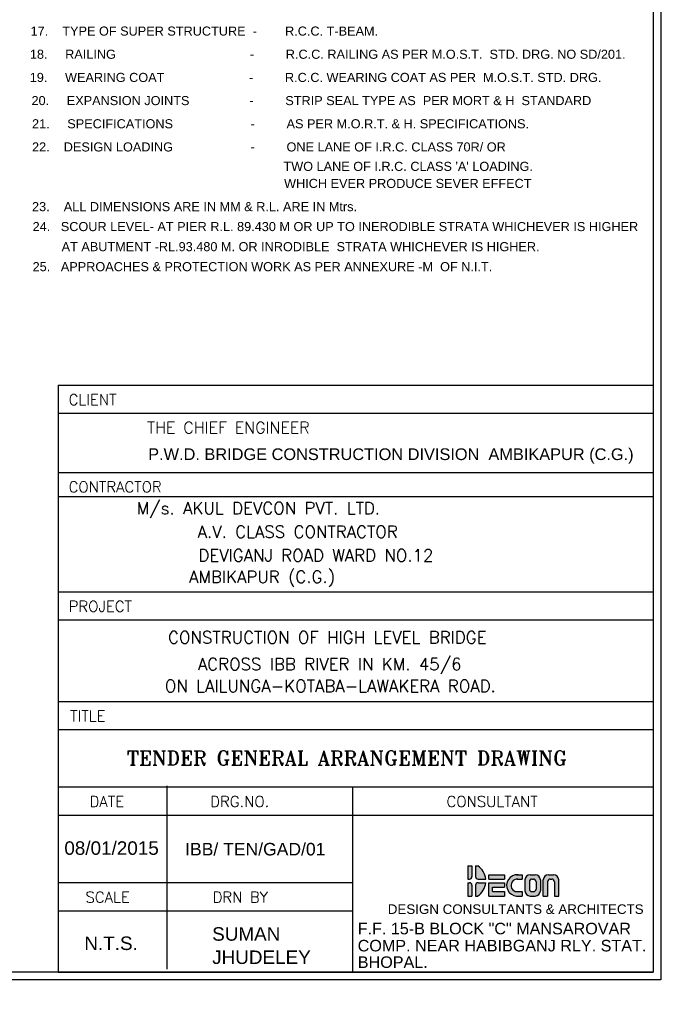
# Model space of a CAD drawing. Header units: inches. Extents: x 4599583 to 400123529, y 1639131 to 28133222513.
# Tile 60 of 86: x 5118417 to 5177670, y 28133003793 to 28133093221. Entities that reach past the tile are written whole.
import ezdxf

# ---------------------------------------------------------------- set-up
doc = ezdxf.new("R2010")
doc.units = ezdxf.units.IN
doc.header["$MEASUREMENT"] = 0
doc.linetypes.add('CENTER', pattern=[2, 1.25, -0.25, 0.25, -0.25])
for name, color, linetype in [('CENTER', 3, 'CENTER'), ('CHNGE', 31, 'Continuous'), ('text', 7, 'Continuous')]:
    doc.layers.add(name, color=color, linetype=linetype)
doc.styles.add('L', font='arial.ttf')
doc.styles.add('ROMANS', font='arial.ttf')
doc.styles.add('ROMANT', font='romant.shx')

# ---------------------------------------------------------------- blocks, each defined once
blk = doc.blocks.new('SANT DE')
h = blk.add_hatch(color=6)
h.paths.add_polyline_path([(30.5, 75.8, 0.414214), (40.5, 65.8), (70.5, 65.8, 0.223432), (39.6, 117.5), (30.5, 117.5)])
h.paths.add_polyline_path([(0, 65.8), (6.5, 65.8, 0.414214), (16.5, 75.8), (16.5, 117.5), (0, 117.5)])
h.paths.add_polyline_path([(0, 0), (16.5, 0), (16.5, 41.8, 0.414214), (6.5, 51.8), (0, 51.8)])
h.paths.add_polyline_path([(30.5, 0), (39.6, 0, 0.223432), (70.5, 51.8), (40.5, 51.8, 0.414214), (30.5, 41.8)])
h.paths.add_polyline_path([(143.3, 0), (143.3, 17.3), (96, 17.3), (96, 34.5), (143.3, 34.5), (143.3, 51.8), (82, 51.8), (82, 0)])
h.paths.add_polyline_path([(143.3, 65.8), (143.3, 82.8), (82, 82.8), (82, 65.8)])
for points in [[(195.2, 65.8), (211.7, 65.8), (211.7, 82.8), (190.4, 82.8, 0.936944), (190.5, 0), (211.7, 0), (211.7, 17), (191.1, 17, -1.002113)], [(354.4, 62.8, 0.414214), (334.4, 82.8), (314.4, 82.8, 0.414214), (294.4, 62.8), (294.4, 0), (311.4, 0), (311.4, 55.8, -0.414214), (321.4, 65.8), (327.4, 65.8, -0.414214), (337.4, 55.8), (337.4, 0), (354.4, 0)]]:
    blk.add_hatch(color=6).paths.add_polyline_path(points)
h = blk.add_hatch(color=6)
h.paths.add_polyline_path([(283.1, 62.8, 0.414214), (263.1, 82.8), (243.1, 82.8, 0.414214), (223.1, 62.8), (223.1, 20, 0.414214), (243.1, 0), (263.1, 0, 0.414214), (283.1, 20)])
h.paths.add_polyline_path([(256.1, 17), (250.1, 17, -0.414214), (240.1, 27), (240.1, 55.8, -0.414214), (250.1, 65.8), (256.1, 65.8, -0.414214), (266.1, 55.8), (266.1, 27, -0.414214)], flags=16)
at = {"color": 6}
for p, q in [((0, 117.5), (0, 65.8)), ((16.5, 117.5), (16.5, 75.8)), ((30.5, 117.5), (30.5, 75.8)), ((82, 65.8), (82, 82.8)), ((82, 82.8), (143.3, 82.8)), ((143.3, 82.8), (143.3, 65.8)), ((190.4, 82.8), (211.7, 82.8)), ((211.7, 82.8), (211.7, 65.8)), ((243.1, 82.8), (263.1, 82.8)), ((314.4, 82.8), (334.4, 82.8)), ((0, 65.8), (6.5, 65.8)), ((0, 51.8), (6.5, 51.8)), ((0, 51.8), (0, 0)), ((16.5, 41.8), (16.5, 0)), ((30.5, 41.8), (30.5, 0)), ((40.5, 65.8), (70.5, 65.8)), ((40.5, 51.8), (70.5, 51.8)), ((82, 65.8), (143.3, 65.8)), ((82, 51.8), (143.3, 51.8)), ((82, 0), (82, 51.8)), ((143.3, 51.8), (143.3, 34.5)), ((191, 65.8), (211.7, 65.8)), ((223.1, 62.8), (223.1, 20)), ((240.1, 55.8), (240.1, 27)), ((250.1, 65.8), (256.1, 65.8)), ((266.1, 55.8), (266.1, 27)), ((283.1, 62.8), (283.1, 20)), ((294.4, 0), (294.4, 62.8)), ((311.4, 55.8), (311.4, 0)), ((321.4, 65.8), (327.4, 65.8)), ((337.4, 55.8), (337.4, 0)), ((354.4, 0), (354.4, 62.8)), ((0, 0), (16.5, 0)), ((30.5, 0), (39.6, 0)), ((82, 0), (143.3, 0)), ((96, 17.3), (96, 34.5)), ((96, 34.5), (143.3, 34.5)), ((96, 17.3), (143.3, 17.3)), ((143.3, 17.3), (143.3, 0)), ((190.5, 0), (211.7, 0)), ((191.1, 17), (211.7, 17)), ((211.7, 17), (211.7, 0)), ((243.1, 0), (263.1, 0)), ((250.1, 17), (256.1, 17)), ((294.4, 0), (311.4, 0)), ((337.4, 0), (354.4, 0))]:
    blk.add_line(p, q, dxfattribs=at)
for p, q in [((0, 117.5), (16.5, 117.5)), ((30.5, 117.5), (39.6, 117.5))]:
    blk.add_line(p, q)
for centre, radius, start, end in [((0, 58.8), 70.8, 5.6713, 56.0507), ((193.1, 41.4), 41.5, 86.178, 266.3637), ((243.1, 62.8), 20, 90, 180), ((263.1, 62.8), 20, 0, 90), ((314.4, 62.8), 20, 90, 180), ((334.4, 62.8), 20, 0, 90), ((6.5, 75.8), 10, 270, 0), ((6.5, 41.8), 10, 0, 90), ((40.5, 75.8), 10, 180, 270), ((40.5, 41.8), 10, 90, 180), ((0, 58.8), 70.8, 303.9493, 354.3287), ((193.1, 41.4), 24.5, 86.178, 266.3637), ((250.1, 55.8), 10, 90, 180), ((256.1, 55.8), 10, 0, 90), ((321.4, 55.8), 10, 90, 180), ((327.4, 55.8), 10, 0, 90), ((243.1, 20), 20, 180, 270), ((250.1, 27), 10, 180, 270), ((256.1, 27), 10, 270, 0), ((263.1, 20), 20, 270, 0)]:
    blk.add_arc(centre, radius, start, end, dxfattribs=at)
blk = doc.blocks.new('A$C0E851665')
blk.add_blockref('SANT DE', (2902.8, -1441.7))
blk = doc.blocks.new('A$C36D47BD4')
blk.add_blockref('A$C0E851665', (-3244.4, 1276.6))

msp = doc.modelspace()

# ---------------------------------------------------------------- linework, layer by layer
at = {"layer": 'CENTER', "color": 0, "linetype": 'Continuous'}
msp.add_lwpolyline([(4858424.256, 28133213744.234), (5176630.692, 28133213744.234), (5176630.692, 28133006016.324), (4858424.256, 28133006016.324)], close=True, dxfattribs=at)
msp.add_lwpolyline([(4858424.256, 28133213744.234), (5176630.692, 28133213744.234), (5176630.692, 28133006016.324), (4858424.256, 28133006016.324)], close=True, dxfattribs=at)
msp.add_lwpolyline([(4858424.256, 28133213744.234), (5176630.692, 28133213744.234), (5176630.692, 28133006016.324), (4858424.256, 28133006016.324)], close=True, dxfattribs=at)
at = {"layer": 'CHNGE', "color": 50}
msp.add_lwpolyline([(4859134.88, 28133213033.61), (5175920.068, 28133213033.61), (5175920.068, 28133006726.948), (4859134.88, 28133006726.948)], close=True, dxfattribs=at)
msp.add_lwpolyline([(4859134.88, 28133213033.61), (5175920.068, 28133213033.61), (5175920.068, 28133006726.948), (4859134.88, 28133006726.948)], close=True, dxfattribs=at)
msp.add_lwpolyline([(4859134.88, 28133213033.61), (5175920.068, 28133213033.61), (5175920.068, 28133006726.948), (4859134.88, 28133006726.948)], close=True, dxfattribs=at)
at = {"layer": 'text'}
for p, q in [((5121910.318, 28133060034.106), (5121910.318, 28133006726.948)), ((5121910.318, 28133060034.106), (5175920.068, 28133060034.106)), ((5121910.318, 28133060034.106), (5121910.318, 28133006726.948)), ((5121910.318, 28133060034.106), (5175920.068, 28133060034.106)), ((5121910.318, 28133060034.106), (5121910.318, 28133006726.948)), ((5121910.318, 28133060034.106), (5175920.068, 28133060034.106)), ((5175920.068, 28133060034.106), (5175920.068, 28133006726.948)), ((5175920.068, 28133060034.106), (5175920.068, 28133006726.948)), ((5175920.068, 28133060034.106), (5175920.068, 28133006726.948)), ((5121910.318, 28133057484.63), (5175920.068, 28133057484.63)), ((5121910.318, 28133057484.63), (5175920.068, 28133057484.63)), ((5121910.318, 28133057484.63), (5175920.068, 28133057484.63)), ((5121910.318, 28133052108.793), (5175920.068, 28133052108.793)), ((5121910.318, 28133052108.793), (5175920.068, 28133052108.793)), ((5121910.318, 28133052108.793), (5175920.068, 28133052108.793)), ((5121910.318, 28133049923.528), (5175920.068, 28133049923.528)), ((5121910.318, 28133049923.528), (5175920.068, 28133049923.528)), ((5121910.318, 28133049923.528), (5175920.068, 28133049923.528)), ((5121910.318, 28133041265.717), (5175920.068, 28133041265.717)), ((5121910.318, 28133041265.717), (5175920.068, 28133041265.717)), ((5121910.318, 28133041265.717), (5175920.068, 28133041265.717)), ((5121910.318, 28133038716.241), (5175920.068, 28133038716.241)), ((5121910.318, 28133038716.241), (5175920.068, 28133038716.241)), ((5121910.318, 28133038716.241), (5175920.068, 28133038716.241)), ((5121910.318, 28133031292.779), (5175920.068, 28133031292.779)), ((5121910.318, 28133031292.779), (5175920.068, 28133031292.779)), ((5121910.318, 28133031292.779), (5175920.068, 28133031292.779)), ((5121910.318, 28133028743.303), (5175920.068, 28133028743.303)), ((5121910.318, 28133028743.303), (5175920.068, 28133028743.303)), ((5121910.318, 28133028743.303), (5175920.068, 28133028743.303)), ((5121910.318, 28133023531.739), (5175920.068, 28133023531.739)), ((5121910.318, 28133023531.739), (5175920.068, 28133023531.739)), ((5121910.318, 28133023531.739), (5175920.068, 28133023531.739)), ((5121910.318, 28133023531.739), (5175920.068, 28133023531.739)), ((5121910.318, 28133023531.739), (5175920.068, 28133023531.739)), ((5121910.318, 28133023531.739), (5175920.068, 28133023531.739)), ((5131763.645, 28133023646.969), (5131763.645, 28133006980.448)), ((5131763.645, 28133023646.969), (5131763.645, 28133006980.448)), ((5131763.645, 28133023646.969), (5131763.645, 28133006980.448)), ((5148642.301, 28133023531.739), (5148642.301, 28133006726.948)), ((5148642.301, 28133023531.739), (5148642.301, 28133006726.948)), ((5148642.301, 28133023531.739), (5148642.301, 28133006726.948)), ((5121910.318, 28133020982.263), (5175920.068, 28133020982.263)), ((5121910.318, 28133020982.263), (5175920.068, 28133020982.263)), ((5121910.318, 28133020982.263), (5175920.068, 28133020982.263)), ((5121910.318, 28133014844.151), (5148642.301, 28133014844.151)), ((5121910.318, 28133014844.151), (5148642.301, 28133014844.151)), ((5121910.318, 28133014844.151), (5148642.301, 28133014844.151)), ((5121910.318, 28133012294.675), (5148642.301, 28133012294.675)), ((5121910.318, 28133012294.675), (5148642.301, 28133012294.675)), ((5121910.318, 28133012294.675), (5148642.301, 28133012294.675)), ((5121910.318, 28133006726.948), (5175920.068, 28133006726.948)), ((5121910.318, 28133006726.948), (5175920.068, 28133006726.948)), ((5121910.318, 28133006726.948), (5175920.068, 28133006726.948))]:
    msp.add_line(p, q, dxfattribs=at)

# ---------------------------------------------------------------- block references
at = {"layer": 'text', "xscale": 23.3095534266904, "yscale": 23.30955505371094, "zscale": 23.30955342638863}
msp.add_blockref('A$C36D47BD4', (5167057.875, 28133017477.438), dxfattribs=at)
msp.add_blockref('A$C36D47BD4', (5167057.875, 28133017477.438), dxfattribs=at)
msp.add_blockref('A$C36D47BD4', (5167057.875, 28133017477.438), dxfattribs=at)

# ---------------------------------------------------------------- texts
at = {"color": 6, "style": 'L'}
for s, height, p in [('17.    TYPE OF SUPER STRUCTURE  -        R.C.C. T-BEAM.', 824.67757, (5119405.294, 28133091775.432)), ('17.    TYPE OF SUPER STRUCTURE  -        R.C.C. T-BEAM.', 824.67757, (5119405.294, 28133091775.432)), ('17.    TYPE OF SUPER STRUCTURE  -        R.C.C. T-BEAM.', 824.67757, (5119405.294, 28133091775.432)), ('18.     RAILING                                      -         R.C.C. RAILING AS PER M.O.S.T.  STD. DRG. NO SD/201. ', 824.677566, (5119340.888, 28133089670.826)), ('18.     RAILING                                      -         R.C.C. RAILING AS PER M.O.S.T.  STD. DRG. NO SD/201. ', 824.677566, (5119340.888, 28133089670.826)), ('18.     RAILING                                      -         R.C.C. RAILING AS PER M.O.S.T.  STD. DRG. NO SD/201. ', 824.677566, (5119340.888, 28133089670.826)), ('19.     WEARING COAT                        -         R.C.C. WEARING COAT AS PER  M.O.S.T. STD. DRG.', 824.67757, (5119329.359, 28133087566.219)), ('19.     WEARING COAT                        -         R.C.C. WEARING COAT AS PER  M.O.S.T. STD. DRG.', 824.67757, (5119329.359, 28133087566.219)), ('19.     WEARING COAT                        -         R.C.C. WEARING COAT AS PER  M.O.S.T. STD. DRG.', 824.67757, (5119329.359, 28133087566.219)), ('20.     EXPANSION JOINTS                 -         STRIP SEAL TYPE AS  PER MORT & H  STANDARD ', 824.67757, (5119490.493, 28133085461.613)), ('20.     EXPANSION JOINTS                 -         STRIP SEAL TYPE AS  PER MORT & H  STANDARD ', 824.67757, (5119490.493, 28133085461.613)), ('20.     EXPANSION JOINTS                 -         STRIP SEAL TYPE AS  PER MORT & H  STANDARD ', 824.67757, (5119490.493, 28133085461.613)), ('21.     SPECIFICATIONS                      -         AS PER M.O.R.T. & H. SPECIFICATIONS.', 824.67757, (5119536.569, 28133083357.006)), ('21.     SPECIFICATIONS                      -         AS PER M.O.R.T. & H. SPECIFICATIONS.', 824.67757, (5119536.569, 28133083357.006)), ('21.     SPECIFICATIONS                      -         AS PER M.O.R.T. & H. SPECIFICATIONS.', 824.67757, (5119536.569, 28133083357.006)), ('22.    DESIGN LOADING                      -         ONE LANE OF I.R.C. CLASS 70R/ OR ', 824.67757, (5119536.569, 28133081252.399)), ('22.    DESIGN LOADING                      -         ONE LANE OF I.R.C. CLASS 70R/ OR ', 824.67757, (5119536.569, 28133081252.399)), ('22.    DESIGN LOADING                      -         ONE LANE OF I.R.C. CLASS 70R/ OR ', 824.67757, (5119536.569, 28133081252.399)), ("TWO LANE OF I.R.C. CLASS 'A' LOADING.", 824.67757, (5142365.967, 28133079487.188)), ("TWO LANE OF I.R.C. CLASS 'A' LOADING.", 824.67757, (5142365.967, 28133079487.188)), ("TWO LANE OF I.R.C. CLASS 'A' LOADING.", 824.67757, (5142365.967, 28133079487.188)), (' WHICH EVER PRODUCE SEVER EFFECT', 824.67757, (5142101.282, 28133077939.693)), (' WHICH EVER PRODUCE SEVER EFFECT', 824.67757, (5142101.282, 28133077939.693)), (' WHICH EVER PRODUCE SEVER EFFECT', 824.67757, (5142101.282, 28133077939.693)), ('23.    ALL DIMENSIONS ARE IN MM & R.L. ARE IN Mtrs.', 824.67757, (5119536.569, 28133075829.485)), ('23.    ALL DIMENSIONS ARE IN MM & R.L. ARE IN Mtrs.', 824.67757, (5119536.569, 28133075829.485)), ('23.    ALL DIMENSIONS ARE IN MM & R.L. ARE IN Mtrs.', 824.67757, (5119536.569, 28133075829.485)), ('24.   SCOUR LEVEL- AT PIER R.L. 89.430 M OR UP TO INERODIBLE STRATA WHICHEVER IS HIGHER ', 824.67757, (5119589.085, 28133074018.899)), ('24.   SCOUR LEVEL- AT PIER R.L. 89.430 M OR UP TO INERODIBLE STRATA WHICHEVER IS HIGHER ', 824.67757, (5119589.085, 28133074018.899)), ('24.   SCOUR LEVEL- AT PIER R.L. 89.430 M OR UP TO INERODIBLE STRATA WHICHEVER IS HIGHER ', 824.67757, (5119589.085, 28133074018.899)), ('AT ABUTMENT -RL.93.480 M. OR INRODIBLE  STRATA WHICHEVER IS HIGHER.', 824.67757, (5122222.742, 28133072193.605)), ('AT ABUTMENT -RL.93.480 M. OR INRODIBLE  STRATA WHICHEVER IS HIGHER.', 824.67757, (5122222.742, 28133072193.605)), ('AT ABUTMENT -RL.93.480 M. OR INRODIBLE  STRATA WHICHEVER IS HIGHER.', 824.67757, (5122222.742, 28133072193.605)), ('25.   APPROACHES & PROTECTION WORK AS PER ANNEXURE -M  OF N.I.T. ', 824.67757, (5119589.085, 28133070378.158)), ('25.   APPROACHES & PROTECTION WORK AS PER ANNEXURE -M  OF N.I.T. ', 824.67757, (5119589.085, 28133070378.158)), ('25.   APPROACHES & PROTECTION WORK AS PER ANNEXURE -M  OF N.I.T. ', 824.67757, (5119589.085, 28133070378.158))]:
    msp.add_text(s, height=height, dxfattribs=at).set_placement(p)
at = {"color": 6, "linetype": 'ByBlock', "style": 'L'}
for s, height, p in [('08/01/2015', 1226.7694, (5122470.097, 28133017369.599)), ('08/01/2015', 1226.7694, (5122470.097, 28133017369.599)), ('08/01/2015', 1226.7694, (5122470.097, 28133017369.599)), ('IBB/ TEN/GAD/01', 1139.143, (5133442.482, 28133017314.596)), ('IBB/ TEN/GAD/01', 1139.143, (5133442.482, 28133017314.596)), ('IBB/ TEN/GAD/01', 1139.143, (5133442.482, 28133017314.596)), ('SUMAN', 1226.7694, (5135892.732, 28133009568.598)), ('SUMAN', 1226.7694, (5135892.732, 28133009568.598)), ('SUMAN', 1226.7694, (5135892.732, 28133009568.598)), ('N.T.S.', 1226.7694, (5124285.519, 28133008723.198)), ('N.T.S.', 1226.7694, (5124285.519, 28133008723.198)), ('N.T.S.', 1226.7694, (5124285.519, 28133008723.198)), ('JHUDELEY', 1226.7694, (5135892.732, 28133007455.848)), ('JHUDELEY', 1226.7694, (5135892.732, 28133007455.848)), ('JHUDELEY', 1226.7694, (5135892.732, 28133007455.848))]:
    msp.add_text(s, height=height, dxfattribs=at).set_placement(p)
at = {"layer": 'text', "color": 6, "linetype": 'ByBlock'}
for s, height, style, p in [('CLIENT', 985.7968, 'ROMANT', (5122859.777, 28133058219.168)), ('CLIENT', 985.7968, 'ROMANT', (5122859.777, 28133058219.168)), ('CLIENT', 985.7968, 'ROMANT', (5122859.777, 28133058219.168)), ('THE CHIEF ENGINEER', 1050, 'ROMANT', (5129989.664, 28133055650.012)), ('THE CHIEF ENGINEER', 1050, 'ROMANT', (5129989.664, 28133055650.012)), ('THE CHIEF ENGINEER', 1050, 'ROMANT', (5129989.664, 28133055650.012)), ('P.W.D. BRIDGE CONSTRUCTION DIVISION  AMBIKAPUR (C.G.) ', 1061.53369, 'ROMANS', (5130083.47, 28133053225.909)), ('P.W.D. BRIDGE CONSTRUCTION DIVISION  AMBIKAPUR (C.G.) ', 1061.53369, 'ROMANS', (5130083.47, 28133053225.909)), ('P.W.D. BRIDGE CONSTRUCTION DIVISION  AMBIKAPUR (C.G.) ', 1061.53369, 'ROMANS', (5130083.47, 28133053225.909)), ('CONTRACTOR', 985.7968, 'ROMANT', (5122859.775, 28133050293.855)), ('CONTRACTOR', 985.7968, 'ROMANT', (5122859.775, 28133050293.855)), ('CONTRACTOR', 985.7968, 'ROMANT', (5122859.775, 28133050293.855)), (' M/s. AKUL DEVCON PVT. LTD.', 1104.09245, 'ROMANT', (5128282.223, 28133048302.019)), (' M/s. AKUL DEVCON PVT. LTD.', 1104.09245, 'ROMANT', (5128282.223, 28133048302.019)), (' M/s. AKUL DEVCON PVT. LTD.', 1104.09245, 'ROMANT', (5128282.223, 28133048302.019)), ('A.V. CLASS CONTRACTOR', 1104.09245, 'ROMANT', (5134572.473, 28133046156.755)), ('A.V. CLASS CONTRACTOR', 1104.09245, 'ROMANT', (5134572.473, 28133046156.755)), ('A.V. CLASS CONTRACTOR', 1104.09245, 'ROMANT', (5134572.473, 28133046156.755)), ('DEVIGANJ ROAD WARD NO.12', 1104.09245, 'ROMANT', (5134635.36, 28133044013.508)), ('DEVIGANJ ROAD WARD NO.12', 1104.09245, 'ROMANT', (5134635.36, 28133044013.508)), ('DEVIGANJ ROAD WARD NO.12', 1104.09245, 'ROMANT', (5134635.36, 28133044013.508)), ('   AMBIKAPUR (C.G.)', 1104.09245, 'ROMANT', (5131325.36, 28133042066.508)), ('   AMBIKAPUR (C.G.)', 1104.09245, 'ROMANT', (5131325.36, 28133042066.508)), ('   AMBIKAPUR (C.G.)', 1104.09245, 'ROMANT', (5131325.36, 28133042066.508)), ('PROJECT', 985.7968, 'ROMANT', (5122865.531, 28133039450.779)), ('PROJECT', 985.7968, 'ROMANT', (5122865.531, 28133039450.779)), ('PROJECT', 985.7968, 'ROMANT', (5122865.531, 28133039450.779)), ('CONSTRUCTION OF HIGH LEVEL BRIDGE ', 1104.09245, 'ROMANT', (5131891.116, 28133036566.995)), ('CONSTRUCTION OF HIGH LEVEL BRIDGE ', 1104.09245, 'ROMANT', (5131891.116, 28133036566.995)), ('CONSTRUCTION OF HIGH LEVEL BRIDGE ', 1104.09245, 'ROMANT', (5131891.116, 28133036566.995)), ('ACROSS IBB RIVER IN KM. 45/6   ', 1104.09245, 'ROMANT', (5134591.616, 28133034135.796)), ('ACROSS IBB RIVER IN KM. 45/6   ', 1104.09245, 'ROMANT', (5134591.616, 28133034135.796)), ('ACROSS IBB RIVER IN KM. 45/6   ', 1104.09245, 'ROMANT', (5134591.616, 28133034135.796)), ('ON LAILUNGA-KOTABA-LAWAKERA ROAD.', 1104.09245, 'ROMANT', (5131596.567, 28133032151.461)), ('ON LAILUNGA-KOTABA-LAWAKERA ROAD.', 1104.09245, 'ROMANT', (5131596.567, 28133032151.461)), ('ON LAILUNGA-KOTABA-LAWAKERA ROAD.', 1104.09245, 'ROMANT', (5131596.567, 28133032151.461)), ('TITLE', 985.7968, 'ROMANT', (5122998.426, 28133029477.841)), ('TITLE', 985.7968, 'ROMANT', (5122998.426, 28133029477.841)), ('TITLE', 985.7968, 'ROMANT', (5122998.426, 28133029477.841)), ('TENDER GENERAL ARRANGEMENT DRAWING', 1301.25182, 'ROMANT', (5128130.608, 28133025502.958)), ('TENDER GENERAL ARRANGEMENT DRAWING', 1301.25182, 'ROMANT', (5128130.608, 28133025502.958)), ('TENDER GENERAL ARRANGEMENT DRAWING', 1301.25182, 'ROMANT', (5128130.608, 28133025502.958)), ('DATE', 985.7968, 'ROMANT', (5124759.789, 28133021716.801)), ('DATE', 985.7968, 'ROMANT', (5124759.789, 28133021716.801)), ('DATE', 985.7968, 'ROMANT', (5124759.789, 28133021716.801)), ('DRG.NO.', 985.7968, 'ROMANT', (5135715.203, 28133021716.801)), ('DRG.NO.', 985.7968, 'ROMANT', (5135715.203, 28133021716.801)), ('DRG.NO.', 985.7968, 'ROMANT', (5135715.203, 28133021716.801)), ('CONSULTANT', 985.7968, 'ROMANT', (5157174.123, 28133021716.801)), ('CONSULTANT', 985.7968, 'ROMANT', (5157174.123, 28133021716.801)), ('CONSULTANT', 985.7968, 'ROMANT', (5157174.123, 28133021716.801)), ('SCALE', 985.7968, 'ROMANT', (5124393.098, 28133013029.213)), ('SCALE', 985.7968, 'ROMANT', (5124393.098, 28133013029.213)), ('SCALE', 985.7968, 'ROMANT', (5124393.098, 28133013029.213)), ('DRN BY', 985.7968, 'ROMANT', (5135933.966, 28133013029.213)), ('DRN BY', 985.7968, 'ROMANT', (5135933.966, 28133013029.213)), ('DRN BY', 985.7968, 'ROMANT', (5135933.966, 28133013029.213)), ('DESIGN CONSULTANTS & ARCHITECTS', 867.50121, 'ROMANS', (5151838.731, 28133012001.389)), ('DESIGN CONSULTANTS & ARCHITECTS', 867.50121, 'ROMANS', (5151838.731, 28133012001.389)), ('DESIGN CONSULTANTS & ARCHITECTS', 867.50121, 'ROMANS', (5151838.731, 28133012001.389)), ('F.F. 15-B BLOCK "C" MANSAROVAR', 1048.9299, 'ROMANS', (5149103.499, 28133010147.787)), ('F.F. 15-B BLOCK "C" MANSAROVAR', 1048.9299, 'ROMANS', (5149103.499, 28133010147.787)), ('F.F. 15-B BLOCK "C" MANSAROVAR', 1048.9299, 'ROMANS', (5149103.499, 28133010147.787)), ('COMP. NEAR HABIBGANJ RLY. STAT.', 1048.9299, 'ROMANS', (5149103.499, 28133008596.55)), ('COMP. NEAR HABIBGANJ RLY. STAT.', 1048.9299, 'ROMANS', (5149103.499, 28133008596.55)), ('COMP. NEAR HABIBGANJ RLY. STAT.', 1048.9299, 'ROMANS', (5149103.499, 28133008596.55)), ('BHOPAL.', 1048.9299, 'ROMANS', (5149114.79, 28133007097.573)), ('BHOPAL.', 1048.9299, 'ROMANS', (5149114.79, 28133007097.573)), ('BHOPAL.', 1048.9299, 'ROMANS', (5149114.79, 28133007097.573))]:
    msp.add_text(s, height=height, dxfattribs=dict(at, style=style)).set_placement(p)
at = {"layer": 'text', "color": 6, "insert": (5044014.286, 28133010820.535), "char_height": 1133.322, "width": 19031.84716, "attachment_point": 1, "style": 'ROMANS'}
msp.add_mtext('\\pi31.22302;{\\LCH.- 20.00M AT THE \\P\\pi1120.48146;LOCATION OF A2}', dxfattribs=at)
msp.add_mtext('\\pi31.22302;{\\LCH.- 20.00M AT THE \\P\\pi1120.48146;LOCATION OF A2}', dxfattribs=at)
msp.add_mtext('\\pi31.22302;{\\LCH.- 20.00M AT THE \\P\\pi1120.48146;LOCATION OF A2}', dxfattribs=at)
at = {"layer": 'text', "color": 6, "char_height": 900, "attachment_point": 1, "style": 'ROMANS'}
for s, insert in [('\\pi1993.39856;{\\LCH.- 80.00M}', (5059213.352, 28133010820.535)), ('\\pi1993.39856;{\\LCH.- 80.00M}', (5059213.352, 28133010820.535)), ('\\pi1993.39856;{\\LCH.- 80.00M}', (5059213.352, 28133010820.535)), ('\\pi1643.77373;{\\LCH.- 110.00M}', (5071523.107, 28133010650.035)), ('\\pi1643.77373;{\\LCH.- 110.00M}', (5071523.107, 28133010650.035)), ('\\pi1643.77373;{\\LCH.- 110.00M}', (5071523.107, 28133010650.035)), ('\\pi1643.77373;{\\LCH.- 140.00M }', (5085572.896, 28133010820.535)), ('\\pi1643.77373;{\\LCH.- 140.00M }', (5085572.896, 28133010820.535)), ('\\pi1643.77373;{\\LCH.- 140.00M }', (5085572.896, 28133010820.535)), ('\\pi1643.77373;{\\LCH.- 170.00M}', (5097407.828, 28133010877.368)), ('\\pi1643.77373;{\\LCH.- 170.00M}', (5097407.828, 28133010877.368)), ('\\pi1643.77373;{\\LCH.- 170.00M}', (5097407.828, 28133010877.368))]:
    msp.add_mtext_dynamic_manual_height_columns(s, width=10955.96493, gutter_width=3000, heights=[0], dxfattribs=dict(at, insert=insert))

doc.saveas('drawing.dxf')
